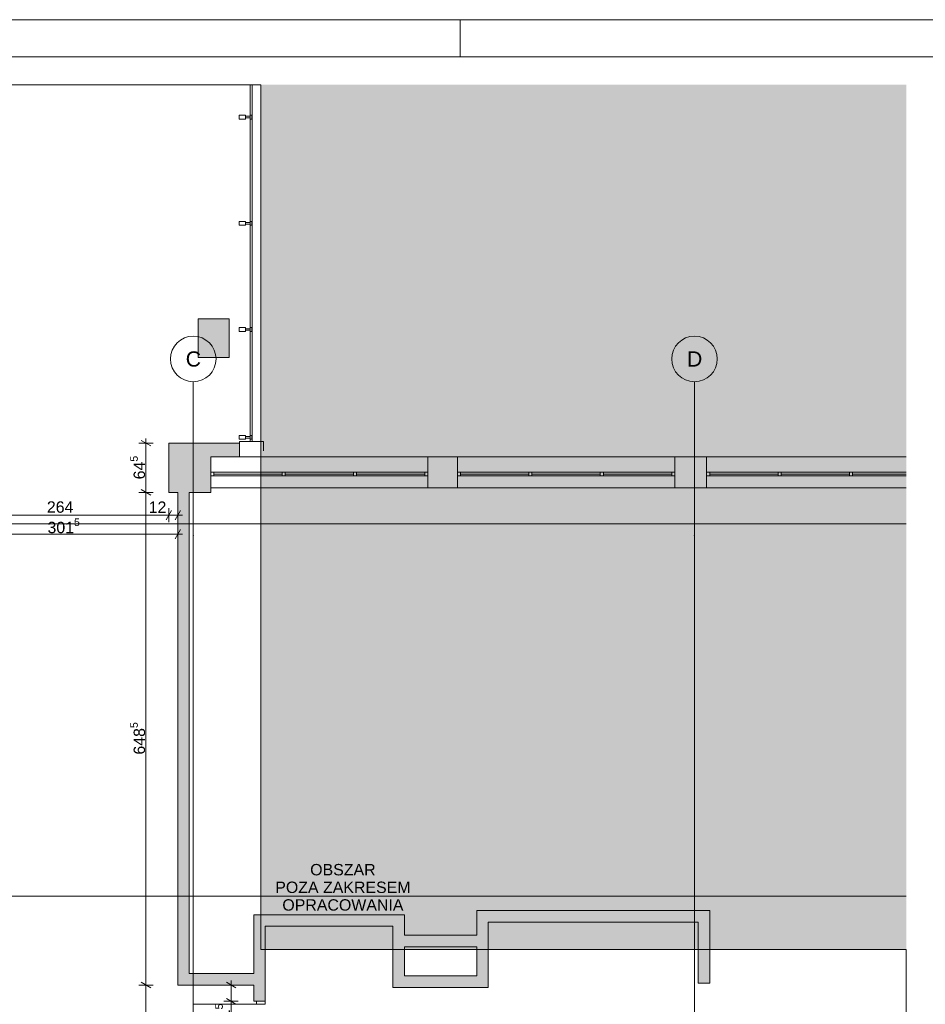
# Paper-space layout 'A-03 INWENTARYZACJA - PIĘTRO 0' of a CAD drawing. Header units: millimetres. Extents: x 0 to 594, y 0 to 297.
# Tile 7 of 11: x 176 to 295, y 167 to 297. Entities that reach past the tile are written whole.
import ezdxf
from ezdxf.xclip import XClip

# ---------------------------------------------------------------- set-up
doc = ezdxf.new("R2010")
doc.units = ezdxf.units.MM
doc.header["$MEASUREMENT"] = 0
doc.header["$XCLIPFRAME"] = 0
doc.linetypes.add('DASHDOTX2', pattern=[1000, 500, -250, 0, -250])
doc.linetypes.add('PRZERYWANA_DU_A', pattern=[550, 350.0000000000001, -199.9999999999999])
for name, color, linetype, lineweight in [('0_Nr_pióra__2', 8, 'Continuous', 13), ('A_podkład_Nr_pióra__2', 8, 'Continuous', 13), ('A_wymiary_Nr_pióra__1', 7, 'Continuous', 20), ('A_wymiary_Nr_pióra__2', 8, 'Continuous', 13), ('A_ściany_Nr_pióra__1', 7, 'Continuous', 20), ('Drzwi Archicad_Nr_pióra__1', 7, 'Continuous', 20)]:
    doc.layers.add(name, color=color, linetype=linetype, lineweight=lineweight)
for name, color, linetype, lineweight, true_color in [('A_Arkusz_Nr_pióra__255', 7, 'Continuous', 15, 0x242424), ('A_opis_Nr_pióra__7', 7, 'Continuous', 18, 0x171717), ('A_osie_Nr_pióra__16', 7, 'Continuous', 5, 0x0f0f0f), ('A_osie_Nr_pióra__76', 7, 'Continuous', 5, 0x2d2d2d), ('A_ściany_Nr_pióra__19', 7, 'Continuous', 5, 0x191919), ('Okna Archicada_Nr_pióra__19', 7, 'Continuous', 5, 0x191919)]:
    doc.layers.add(name, color=color, linetype=linetype, lineweight=lineweight, true_color=true_color)
doc.layers.add('A_podrys', color=7, linetype='Continuous')
doc.layers.add('A_ściany', color=7, linetype='Continuous')
doc.styles.add('STYL_AUTOMATYCZNY_1', font='arial.ttf')
doc.styles.add('STYL_AUTOMATYCZNY_4', font='arial.ttf')

# ---------------------------------------------------------------- blocks, each defined once
blk = doc.blocks.new('Rysunek_2_2', base_point=(-1576.42581689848, -299.4387813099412))
at = {"linetype": 'Continuous', "lineweight": 0, "true_color": 0x484848}
blk.add_hatch(color=251, dxfattribs=at).paths.add_polyline_path([(292.7655179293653, 288.4460524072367), (207.7655209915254, 288.4460524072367), (207.7655209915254, 174.6360565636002), (292.7655179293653, 174.6360565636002)])
at = {"layer": 'A_ściany', "linetype": 'Continuous', "lineweight": 0, "true_color": 0x000000}
for points in [[(199.5012048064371, 257.6260527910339), (199.5012048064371, 252.5260527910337), (203.6012048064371, 252.5260527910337), (203.6012048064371, 257.6260527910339)], [(195.6512048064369, 241.2560527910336), (195.6512048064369, 234.7860527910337), (201.1712920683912, 234.7860527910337), (201.1712920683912, 239.4460527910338), (204.981204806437, 239.4460527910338), (204.981204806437, 241.2560527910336)], [(233.6712920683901, 235.3960527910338), (233.6712920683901, 239.4460527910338), (229.7712920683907, 239.4460527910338), (229.7712920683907, 235.3960527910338)], [(266.4712920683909, 235.3960527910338), (266.4712920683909, 239.4460527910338), (262.2712920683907, 239.4460527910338), (262.2712920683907, 235.3960527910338)], [(196.8512048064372, 234.7860527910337), (196.8512048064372, 171.4460527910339), (198.3512048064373, 171.4460527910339), (198.3512048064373, 234.7860527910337)], [(206.8562920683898, 167.8060528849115), (208.3562921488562, 167.8060528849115), (208.3562921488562, 177.6860527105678), (206.8562920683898, 179.1860527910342)], [(208.3562920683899, 177.6860527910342), (225.171292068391, 177.6860527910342), (226.6712920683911, 179.1860527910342), (206.8562920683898, 179.1860527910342)], [(225.171292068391, 176.4860527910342), (226.6712920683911, 176.4860527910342), (226.6712920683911, 179.1860527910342), (225.171292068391, 177.6860527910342)], [(237.7212920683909, 169.6360527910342), (237.7212920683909, 178.236052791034), (236.2212920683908, 179.736052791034), (236.2212920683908, 171.1360527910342)], [(237.7212920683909, 178.236052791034), (265.3712920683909, 178.236052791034), (266.8712920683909, 179.736052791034), (236.2212920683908, 179.736052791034)], [(265.3712920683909, 178.236052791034), (265.3712920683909, 170.1860527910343), (266.8712920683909, 170.1860527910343), (266.8712920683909, 179.736052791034)], [(225.171292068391, 174.9860527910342), (236.2212920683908, 174.9860527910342), (236.2212920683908, 176.4860527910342), (225.171292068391, 176.4860527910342)], [(225.171292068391, 171.1360527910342), (226.6712920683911, 171.1360527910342), (226.6712920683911, 174.9860527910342), (225.171292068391, 174.9860527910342)], [(206.8562920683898, 171.4460527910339), (196.8512048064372, 171.4460527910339), (196.8512048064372, 169.9460527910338), (206.8562920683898, 169.9460527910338)], [(225.171292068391, 169.6360527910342), (237.7212920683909, 169.6360527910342), (236.2212920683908, 171.1360527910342), (225.171292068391, 171.1360527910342)]]:
    blk.add_hatch(color=18, dxfattribs=at).paths.add_polyline_path(points)
at = {"layer": '0_Nr_pióra__2', "color": 8, "linetype": 'PRZERYWANA_DU_A', "lineweight": 13, "flags": 128}
for points in [[(207.765517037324, 288.4460527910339), (50.70030683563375, 288.4460527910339)], [(292.765517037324, 174.6360527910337), (207.765517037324, 174.6360527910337), (207.765517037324, 288.4460527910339)], [(292.7655170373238, 79.63605279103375), (292.765517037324, 174.6360527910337)]]:
    blk.add_lwpolyline(points, dxfattribs=at)
at = {"layer": 'A_osie_Nr_pióra__16', "color": 250, "linetype": 'DASHDOTX2', "lineweight": 5, "true_color": 0x0f0f0f}
for p, q in [((198.8712920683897, 229.0940291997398), (198.8712902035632, 249.3451115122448)), ((264.8712920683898, 229.0940291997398), (264.8712925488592, 249.3451115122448)), ((292.7655161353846, 230.6360526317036), (68.56662460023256, 230.6360526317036)), ((198.8712902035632, 229.0940283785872), (198.8712902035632, 29.59618951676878)), ((264.8712925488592, 229.0940283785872), (264.8712925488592, 29.59618951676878)), ((292.7655141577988, 181.6360564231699), (68.56662325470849, 181.6360564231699))]:
    blk.add_line(p, q, dxfattribs=at)
for p in [(198.8712920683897, 229.0940291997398), (198.8712920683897, 229.0940291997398), (264.8712920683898, 229.0940291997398), (264.8712920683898, 229.0940291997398)]:
    blk.add_point(p, dxfattribs=at)
at = {"layer": 'A_osie_Nr_pióra__76', "color": 250, "linetype": 'Continuous', "lineweight": 5, "true_color": 0x2d2d2d}
for centre in [(198.8712920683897, 252.3451096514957), (264.8712920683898, 252.3451096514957)]:
    blk.add_circle(centre, 3, dxfattribs=at)
at = {"layer": 'A_podkład_Nr_pióra__2', "color": 8, "linetype": 'Continuous', "lineweight": 13}
for p, q in [((206.3766682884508, 288.4460532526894), (206.3766682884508, 241.4644924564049)), ((206.6312037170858, 241.4644924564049), (206.6312037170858, 288.4460532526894)), ((204.9372839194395, 283.9262670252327), (204.9372839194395, 284.4403318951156)), ((204.9372839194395, 284.4403318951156), (205.7597860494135, 284.4403318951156)), ((205.7597860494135, 283.9262670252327), (204.9372839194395, 283.9262670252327)), ((205.7597860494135, 284.4403318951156), (205.7597860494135, 283.9262670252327)), ((205.7597860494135, 284.2861132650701), (206.3766647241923, 284.2861132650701)), ((206.3766647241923, 284.0804856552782), (205.7597860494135, 284.0804856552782)), ((206.5822923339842, 284.4403318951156), (206.3766647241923, 284.4403318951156)), ((206.3766647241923, 283.9262670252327), (206.5822923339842, 283.9262670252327)), ((206.5822923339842, 283.9262670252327), (206.5822923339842, 284.4403318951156)), ((204.9372839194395, 269.9436975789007), (204.9372839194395, 270.4577624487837)), ((204.9372839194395, 270.4577624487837), (205.7597860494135, 270.4577624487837)), ((205.7597860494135, 269.9436975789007), (204.9372839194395, 269.9436975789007)), ((205.7597860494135, 270.4577624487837), (205.7597860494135, 269.9436975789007)), ((205.7597860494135, 270.3035438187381), (206.3766647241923, 270.3035438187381)), ((206.3766647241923, 270.0979162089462), (205.7597860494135, 270.0979162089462)), ((206.5822923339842, 270.4577624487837), (206.3766647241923, 270.4577624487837)), ((206.3766647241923, 269.9436975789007), (206.5822923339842, 269.9436975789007)), ((206.5822923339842, 269.9436975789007), (206.5822923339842, 270.4577624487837)), ((204.9372839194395, 255.9611281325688), (204.9372839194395, 256.4751930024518)), ((204.9372839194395, 256.4751930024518), (205.7597860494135, 256.4751930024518)), ((205.7597860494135, 255.9611281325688), (204.9372839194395, 255.9611281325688)), ((205.7597860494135, 256.4751930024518), (205.7597860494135, 255.9611281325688)), ((205.7597860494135, 256.3209743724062), (206.3766647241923, 256.3209743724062)), ((206.3766647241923, 256.1153467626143), (205.7597860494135, 256.1153467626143)), ((206.5822923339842, 256.4751930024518), (206.3766647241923, 256.4751930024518)), ((206.3766647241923, 255.9611281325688), (206.5822923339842, 255.9611281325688)), ((206.5822923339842, 255.9611281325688), (206.5822923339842, 256.4751930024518)), ((204.9372839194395, 241.772931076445), (204.9372839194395, 242.286995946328)), ((204.9372839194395, 242.286995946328), (205.7597860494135, 242.286995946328)), ((205.7597860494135, 241.772931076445), (204.9372839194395, 241.772931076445)), ((204.9812063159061, 240.2644925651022), (204.9812063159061, 241.464493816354)), ((208.1312049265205, 241.464493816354), (204.9812063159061, 241.464493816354)), ((205.7597860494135, 242.286995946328), (205.7597860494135, 241.772931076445)), ((205.7597860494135, 242.1327773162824), (206.3766647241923, 242.1327773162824)), ((206.3766647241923, 241.9271538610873), (205.7597860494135, 241.9271538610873)), ((206.5822923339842, 242.286995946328), (206.3766647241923, 242.286995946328)), ((206.3766647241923, 241.772931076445), (206.5822923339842, 241.772931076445)), ((206.5822923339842, 241.772931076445), (206.5822923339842, 242.286995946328)), ((208.1312049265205, 241.464493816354), (208.1312049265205, 240.2644925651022))]:
    blk.add_line(p, q, dxfattribs=at)
at = {"layer": 'A_wymiary_Nr_pióra__1', "color": 7, "linetype": 'Continuous', "lineweight": 20}
for p, q in [((193.2762034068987, 240.8952102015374), (192.0262057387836, 241.6168968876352)), ((192.0262057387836, 235.1468977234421), (193.2762034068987, 234.4252110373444)), ((196.0120468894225, 232.4110542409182), (195.2903602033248, 231.1610524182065)), ((196.4903614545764, 231.1610524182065), (197.2120481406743, 232.4110542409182)), ((196.4903614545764, 228.6610529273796), (197.2120481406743, 229.9110547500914)), ((192.0262057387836, 170.3068961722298), (193.2762034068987, 169.585209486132)), ((204.4812920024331, 169.585209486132), (203.2312901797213, 170.3068961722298)), ((203.2312901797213, 168.1668966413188), (204.4812920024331, 167.445209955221))]:
    blk.add_line(p, q, dxfattribs=at)
at = {"layer": 'A_wymiary_Nr_pióra__2', "color": 8, "linetype": 'Continuous', "lineweight": 13}
for p, q in [((193.5887038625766, 241.2560535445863), (191.7137052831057, 241.2560535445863)), ((192.6512066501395, 241.2560535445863), (192.6512066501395, 241.8673027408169)), ((192.6512066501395, 234.7860543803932), (192.6512066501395, 241.2560535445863)), ((193.5887038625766, 234.7860543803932), (191.7137052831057, 234.7860543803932)), ((192.6512066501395, 169.9460528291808), (192.6512066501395, 234.7860543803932)), ((195.6512035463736, 230.8485519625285), (195.6512035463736, 232.7235546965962)), ((196.8512047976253, 230.8485519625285), (196.8512047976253, 232.7235546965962)), ((169.266872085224, 231.7860533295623), (195.6512035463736, 231.7860533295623)), ((195.6512035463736, 231.7860533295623), (196.8512047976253, 231.7860533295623)), ((196.8512047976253, 231.7860533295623), (197.4624539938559, 231.7860533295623)), ((196.8512047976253, 228.3485524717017), (196.8512047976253, 230.2235510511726)), ((166.7012050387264, 229.2860538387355), (196.8512047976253, 229.2860538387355)), ((196.8512047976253, 229.2860538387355), (197.4624539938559, 229.2860538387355)), ((193.5887038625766, 169.9460528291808), (191.7137052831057, 169.9460528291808)), ((192.6512066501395, 147.0760531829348), (192.6512066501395, 169.9460528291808)), ((204.793792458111, 169.9460528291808), (202.9187938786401, 169.9460528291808)), ((203.8562910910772, 169.9460528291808), (203.8562910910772, 170.5573020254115)), ((203.8562910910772, 167.8060532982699), (203.8562910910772, 169.9460528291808)), ((204.793792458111, 167.8060532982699), (202.9187938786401, 167.8060532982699)), ((203.8562910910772, 150.3860536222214), (203.8562910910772, 167.8060532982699))]:
    blk.add_line(p, q, dxfattribs=at)
at = {"layer": 'A_ściany_Nr_pióra__1', "color": 7, "linetype": 'Continuous', "lineweight": 20}
for p, q in [((229.7712902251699, 239.4460536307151), (229.7712902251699, 235.3960530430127)), ((233.6712932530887, 239.4460536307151), (233.6712932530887, 235.3960530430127)), ((262.2712919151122, 239.4460536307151), (262.2712919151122, 235.3960530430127)), ((266.4712900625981, 239.4460536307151), (266.4712900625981, 235.3960530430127)), ((206.8562921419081, 167.8060532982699), (206.8562921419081, 168.1760533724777)), ((207.2062919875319, 167.8060532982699), (206.8562921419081, 167.8060532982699)), ((208.3562926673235, 167.8060532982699), (207.2062919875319, 167.8060532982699)), ((208.3562926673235, 167.8060532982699), (208.3562926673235, 168.1760533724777))]:
    blk.add_line(p, q, dxfattribs=at)
at = {"layer": 'A_ściany_Nr_pióra__1', "color": 7, "linetype": 'Continuous', "lineweight": 20, "flags": 128}
for points in [[(199.5012048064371, 257.6260527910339), (199.5012048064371, 252.5260527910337)], [(203.6012048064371, 257.6260527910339), (199.5012048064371, 257.6260527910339)], [(203.6012048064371, 252.5260527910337), (203.6012048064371, 257.6260527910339)], [(199.5012048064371, 252.5260527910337), (203.6012048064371, 252.5260527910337)], [(195.6512048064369, 241.2560527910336), (195.6512048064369, 234.7860527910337)], [(204.981204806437, 241.2560527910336), (195.6512048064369, 241.2560527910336)], [(204.981204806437, 239.4460527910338), (204.981204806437, 241.2560527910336)], [(201.1712920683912, 234.7860527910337), (201.1712920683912, 239.4460527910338)], [(201.1712920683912, 239.4460527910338), (204.981204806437, 239.4460527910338)], [(233.6712920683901, 239.4460527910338), (229.7712920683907, 239.4460527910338)], [(266.4712920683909, 239.4460527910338), (262.2712920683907, 239.4460527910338)], [(195.6512048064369, 234.7860527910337), (196.8512048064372, 234.7860527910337)], [(196.8512048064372, 234.7860527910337), (196.8512048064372, 171.4460527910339)], [(198.3512048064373, 234.7860527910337), (201.1712920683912, 234.7860527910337)], [(198.3512048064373, 171.4460527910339), (198.3512048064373, 234.7860527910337)], [(229.7712920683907, 235.3960527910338), (233.6712920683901, 235.3960527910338)], [(262.2712920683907, 235.3960527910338), (266.4712920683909, 235.3960527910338)], [(206.8562920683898, 179.1860527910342), (206.8562920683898, 171.4460527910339)], [(226.6712920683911, 179.1860527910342), (206.8562920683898, 179.1860527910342)], [(226.6712920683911, 176.4860527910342), (226.6712920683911, 179.1860527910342)], [(236.2212920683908, 179.736052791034), (236.2212920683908, 176.4860527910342)], [(266.8712920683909, 179.736052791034), (236.2212920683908, 179.736052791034)], [(266.8712920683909, 170.1860527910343), (266.8712920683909, 179.736052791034)], [(208.3562920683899, 167.8060529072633), (208.3562920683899, 177.6860527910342)], [(208.3562920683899, 177.6860527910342), (225.171292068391, 177.6860527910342)], [(225.171292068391, 177.6860527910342), (225.171292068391, 176.4860527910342)], [(237.7212920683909, 169.6360527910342), (237.7212920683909, 178.236052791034)], [(237.7212920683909, 178.236052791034), (265.3712920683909, 178.236052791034)], [(265.3712920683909, 178.236052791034), (265.3712920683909, 170.1860527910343)], [(225.171292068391, 176.4860527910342), (225.171292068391, 174.9860527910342)], [(236.2212920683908, 176.4860527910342), (226.6712920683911, 176.4860527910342)], [(225.171292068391, 174.9860527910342), (225.171292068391, 171.1360527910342)], [(226.6712920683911, 171.1360527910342), (226.6712920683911, 174.9860527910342)], [(226.6712920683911, 174.9860527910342), (236.2212920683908, 174.9860527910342)], [(236.2212920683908, 174.9860527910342), (236.2212920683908, 171.1360527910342)], [(196.8512048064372, 171.4460527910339), (196.8512048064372, 169.9460527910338)], [(206.8562920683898, 171.4460527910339), (198.3512048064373, 171.4460527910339)], [(225.171292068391, 171.1360527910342), (225.171292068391, 169.6360527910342)], [(236.2212920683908, 171.1360527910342), (226.6712920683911, 171.1360527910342)], [(196.8512048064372, 169.9460527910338), (206.8562920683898, 169.9460527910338)], [(206.8562920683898, 169.9460527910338), (206.8562920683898, 167.8060528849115)], [(265.3712920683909, 170.1860527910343), (266.8712920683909, 170.1860527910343)], [(225.171292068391, 169.6360527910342), (237.7212920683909, 169.6360527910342)]]:
    blk.add_lwpolyline(points, dxfattribs=at)
at = {"layer": 'A_ściany_Nr_pióra__19', "color": 250, "linetype": 'Continuous', "lineweight": 5, "true_color": 0x191919}
for p, q in [((229.7712902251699, 239.4460536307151), (201.1712915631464, 239.4460536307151)), ((262.2712919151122, 239.4460536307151), (233.6712932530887, 239.4460536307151)), ((292.7655166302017, 239.4460536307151), (266.4712900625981, 239.4460536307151)), ((201.1712915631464, 235.3960530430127), (229.7712902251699, 235.3960530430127)), ((233.6712932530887, 235.3960530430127), (262.2712919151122, 235.3960530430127)), ((266.4712900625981, 235.3960530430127), (292.7655166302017, 235.3960530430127))]:
    blk.add_line(p, q, dxfattribs=at)
at = {"layer": 'Drzwi Archicad_Nr_pióra__1', "color": 7, "linetype": 'Continuous', "lineweight": 20}
for p, q in [((207.2062919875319, 167.406052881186), (198.8962925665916, 167.406052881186)), ((206.8562921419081, 167.8060532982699), (206.8562921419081, 168.1760533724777)), ((206.8562921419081, 167.8060532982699), (206.8562921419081, 168.1760533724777)), ((207.2062919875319, 167.8060532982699), (206.8562921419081, 167.8060532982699)), ((207.2062919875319, 167.8060532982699), (206.8562921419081, 167.8060532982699)), ((207.2062919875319, 167.406052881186), (207.2062919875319, 167.8060532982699)), ((207.2062919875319, 167.8060532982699), (208.3562926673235, 167.8060532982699)), ((208.3562926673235, 167.8060532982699), (207.2062919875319, 167.8060532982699)), ((208.3562926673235, 167.8060532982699), (207.2062919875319, 167.8060532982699)), ((208.3562926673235, 167.406052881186), (207.2062919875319, 167.406052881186)), ((208.3562926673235, 167.8060532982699), (208.3562926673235, 168.1760533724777)), ((208.3562926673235, 167.8060532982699), (208.3562926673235, 168.1760533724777)), ((208.3562926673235, 167.8060532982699), (208.3562926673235, 167.406052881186))]:
    blk.add_line(p, q, dxfattribs=at)
at = {"layer": 'Okna Archicada_Nr_pióra__19', "color": 250, "linetype": 'Continuous', "lineweight": 5, "true_color": 0x191919}
for p, q in [((229.7712902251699, 237.4460515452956), (201.1712915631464, 237.4460515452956)), ((201.1712915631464, 237.4460515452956), (201.1712915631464, 236.9460541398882)), ((201.5712919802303, 237.4460515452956), (201.5712919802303, 236.9460541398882)), ((201.5712919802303, 237.1960528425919), (210.5712909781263, 237.1960528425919)), ((210.5712909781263, 237.4460515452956), (210.5712909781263, 236.9460541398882)), ((210.9712913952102, 237.4460515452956), (210.9712913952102, 236.9460541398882)), ((210.9712913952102, 237.1960528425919), (219.9712903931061, 237.1960528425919)), ((219.9712903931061, 237.4460515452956), (219.9712903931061, 236.9460541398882)), ((220.37129081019, 237.4460515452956), (220.37129081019, 236.9460541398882)), ((220.37129081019, 237.1960528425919), (229.3712939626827, 237.1960528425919)), ((229.3712939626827, 237.4460515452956), (229.3712939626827, 236.9460541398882)), ((229.7712902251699, 236.9460541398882), (229.7712902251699, 237.4460515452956)), ((262.2712919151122, 237.4460515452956), (233.6712932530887, 237.4460515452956)), ((233.6712932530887, 237.4460515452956), (233.6712932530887, 236.9460541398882)), ((234.0712936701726, 237.4460515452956), (234.0712936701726, 236.9460541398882)), ((234.0712936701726, 237.1960528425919), (243.0712926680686, 237.1960528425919)), ((243.0712926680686, 237.4460515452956), (243.0712926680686, 236.9460541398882)), ((243.4712930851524, 237.4460515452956), (243.4712930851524, 236.9460541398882)), ((243.4712930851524, 237.1960528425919), (252.4712920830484, 237.1960528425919)), ((252.4712920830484, 237.4460515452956), (252.4712920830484, 236.9460541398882)), ((252.8712925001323, 237.4460515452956), (252.8712925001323, 236.9460541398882)), ((252.8712925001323, 237.1960528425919), (261.8712914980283, 237.1960528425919)), ((261.8712914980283, 237.4460515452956), (261.8712914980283, 236.9460541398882)), ((262.2712919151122, 236.9460541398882), (262.2712919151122, 237.4460515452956)), ((292.7655166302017, 237.4460515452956), (266.4712900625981, 237.4460515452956)), ((266.4712900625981, 237.4460515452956), (266.4712900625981, 236.9460541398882)), ((266.8712904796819, 237.4460515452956), (266.8712904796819, 236.9460541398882)), ((266.8712904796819, 237.1960528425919), (275.8712936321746, 237.1960528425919)), ((275.8712936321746, 237.4460515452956), (275.8712936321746, 236.9460541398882)), ((276.2712940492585, 237.4460515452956), (276.2712940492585, 236.9460541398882)), ((276.2712940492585, 237.1960528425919), (285.2712930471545, 237.1960528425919)), ((285.2712930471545, 237.4460515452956), (285.2712930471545, 236.9460541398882)), ((285.6712934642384, 237.4460515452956), (285.6712934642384, 236.9460541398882)), ((285.6712934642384, 237.1960528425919), (292.7655166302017, 237.1960528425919)), ((201.1712915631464, 236.9460541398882), (229.7712902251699, 236.9460541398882)), ((233.6712932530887, 236.9460541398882), (262.2712919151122, 236.9460541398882)), ((266.4712900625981, 236.9460541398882), (292.7655166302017, 236.9460541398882))]:
    blk.add_line(p, q, dxfattribs=at)
at = {"layer": 'A_opis_Nr_pióra__7', "color": 250, "linetype": 'Continuous', "lineweight": 18, "true_color": 0x171717, "insert": (218.5797849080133, 182.7949969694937), "char_height": 1.5, "attachment_point": 5, "line_spacing_factor": 0.9285777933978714, "style": 'STYL_AUTOMATYCZNY_1'}
blk.add_mtext('\\A1;{\\pqc;\\fArial|b0|i0|c238|p0;\\W1.000000;OBSZAR\\P\\pqc;\\fArial|b0|i0|c238|p0;\\W1.000000;POZA ZAKRESEM \\P\\pqc;\\fArial|b0|i0|c238|p0;\\W1.000000;OPRACOWANIA}', dxfattribs=at)
at = {"layer": 'A_osie_Nr_pióra__76', "color": 250, "linetype": 'Continuous', "lineweight": 5, "true_color": 0x2d2d2d, "char_height": 2, "attachment_point": 1, "style": 'STYL_AUTOMATYCZNY_1'}
for s, insert in [('\\A1;{\\pql;\\pt0;\\fArial|b0|i0|c238|p0;\\W1.000000;C}', (197.8808870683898, 253.3451096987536)), ('\\A1;{\\pql;\\pt0;\\fArial|b0|i0|c238|p0;\\W1.000000;D}', (263.8808870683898, 253.3451096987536))]:
    blk.add_mtext(s, dxfattribs=dict(at, insert=insert))
at = {"layer": 'A_wymiary_Nr_pióra__1', "color": 7, "linetype": 'Continuous', "lineweight": 20, "char_height": 1.5, "attachment_point": 7, "rotation": 90, "style": 'STYL_AUTOMATYCZNY_1'}
for s, insert in [('\\A1;{\\pql;\\fArial|b0|i0|c238|p0;\\W1.000000;64\\fArial|b0|i0|c238|p0;\\W1.000000;\\A1{\\H.66x;\\S5^  ;}}', (192.9588992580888, 236.4994177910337)), ('\\A1;{\\pql;\\fArial|b0|i0|c238|p0;\\W1.000000;648\\fArial|b0|i0|c238|p0;\\W1.000000;\\A1{\\H.66x;\\S5^  ;}}', (192.9588992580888, 200.2723727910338)), ('\\A1;{\\pql;\\fArial|b0|i0|c238|p0;\\W1.000000;21\\fArial|b0|i0|c238|p0;\\W1.000000;\\A1{\\H.66x;\\S5^  ;}}', (204.1554485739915, 164.4015327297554))]:
    blk.add_mtext(s, dxfattribs=dict(at, insert=insert))
at = {"layer": 'A_wymiary_Nr_pióra__1', "color": 7, "linetype": 'Continuous', "lineweight": 20, "insert": (179.6825247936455, 228.9773538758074), "char_height": 1.5, "attachment_point": 7, "style": 'STYL_AUTOMATYCZNY_1'}
blk.add_mtext('\\A1;{\\pql;\\fArial|b0|i0|c238|p0;\\W1.000000;301\\fArial|b0|i0|c238|p0;\\W1.000000;\\A1{\\H.66x;\\S5^  ;}}', dxfattribs=at)
at = {"layer": 'A_wymiary_Nr_pióra__1', "color": 7, "linetype": 'Continuous', "lineweight": 20, "char_height": 1.5, "attachment_point": 7, "style": 'STYL_AUTOMATYCZNY_4'}
for s, insert, width in [('\\A1;{\\pql;\\fArial|b0|i0|c238|p0;\\W1.000000;264}', (179.5988237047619, 232.0860528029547), 3.432255), ('\\A1;{\\pql;\\fArial|b0|i0|c238|p0;\\W1.000000;12}', (193.0017797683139, 232.0860528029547), 2.288175)]:
    blk.add_mtext(s, dxfattribs=dict(at, insert=insert, width=width))

psp = doc.layouts.new('A-03 INWENTARYZACJA - PIĘTRO 0')

# ---------------------------------------------------------------- linework, layer by layer
at = {"layer": 'A_Arkusz_Nr_pióra__255', "color": 250, "linetype": 'Continuous', "lineweight": 15, "true_color": 0x242424}
for p, q in [((234.0000000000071, 292.100050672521), (234.0000000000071, 297.0000507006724)), ((589.1, 292.1), (29.90003742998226, 292.1))]:
    psp.add_line(p, q, dxfattribs=at)
at = {"layer": 'A_Arkusz_Nr_pióra__255', "color": 250, "linetype": 'Continuous', "lineweight": 15, "true_color": 0x242424, "flags": 128}
psp.add_lwpolyline([(0, 297), (594, 297), (594, 0), (0, 0)], close=True, dxfattribs=at)

# ---------------------------------------------------------------- block references
at = {"layer": 'A_podrys', "color": 37, "linetype": 'Continuous', "lineweight": 5, "true_color": 0x656532}
ref = psp.add_blockref('Rysunek_2_2', (-1576.42581689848, -299.4387813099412), dxfattribs=at)
XClip(ref).set_block_clipping_path([(42.31554578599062, 9.636052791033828), (292.765517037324, 288.4460527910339)])

doc.saveas('drawing.dxf')
